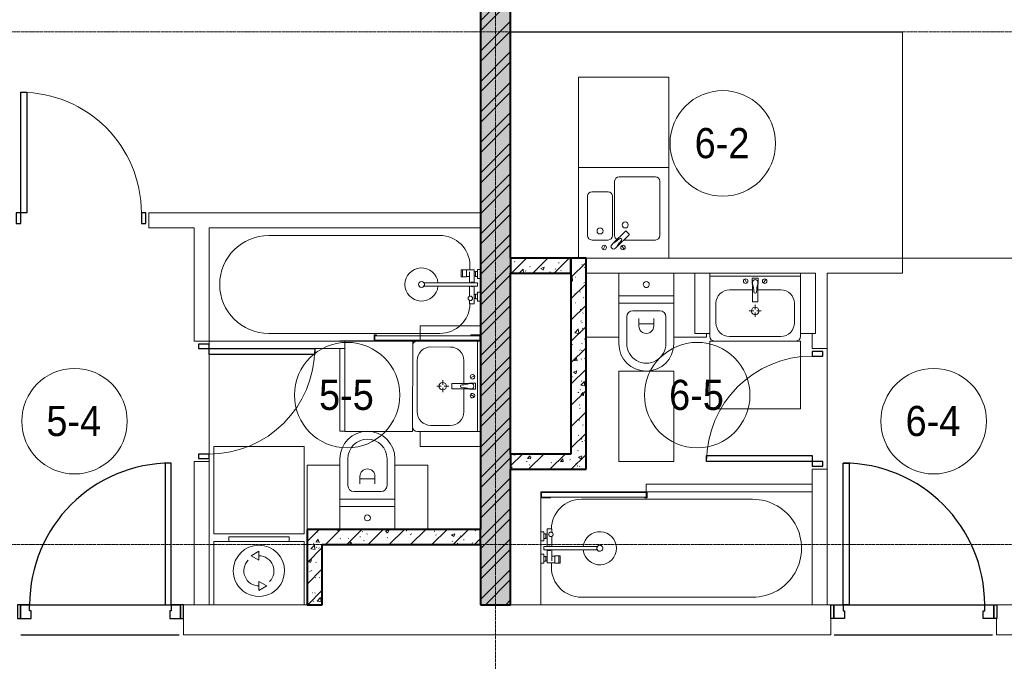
# Model space of a CAD drawing. Header units: millimetres. Extents: x 5617 to 125204, y 7718 to 237738.
# Tile 48 of 71: x 67782 to 74314, y 70025 to 74282. Entities that reach past the tile are written whole.
import ezdxf

# ---------------------------------------------------------------- set-up
doc = ezdxf.new("R2010")
doc.units = ezdxf.units.MM
doc.linetypes.add('ADSK_Линия сетки', pattern=[25, 20, -2.5, 0, -2.5])
doc.linetypes.add('Линия сетки', pattern=[25, 20, -2.5, 0, -2.5])
for name, color, linetype, lineweight in [('Двери', 7, 'Continuous', 18), ('Каркас_Импост', 7, 'Continuous', 30), ('Марки помещений', 7, 'Continuous', 20), ('Мебель', 7, 'Continuous', 18), ('Монтажный зазор', 7, 'Continuous', 30), ('Оси', 7, 'Continuous', 9), ('Панель', 7, 'Continuous', 30), ('Перекрытия', 7, 'Continuous', 18), ('Сантехнические приборы', 7, 'Continuous', 18), ('Стены', 7, 'Continuous', 18), ('Стены разрез', 7, 'Continuous', 40), ('Стены штриховка', 7, 'Continuous', 40), ('Электрооборудование', 7, 'Continuous', 18)]:
    doc.layers.add(name, color=color, linetype=linetype, lineweight=lineweight)
doc.styles.add('Arial_3', font='arial.ttf', dxfattribs={"width": 0.9, "height": 200})
pattern_1 = [(50, (0, 0), (218.62117, -19.1268), [22.86, -251.46]), (355, (0, 0), (-42.29187, 229.2684), [18.288, -201.168]), (100.451, (18.22, -1.6), (176.33107, 210.13963), [19.428, -213.708]), (46.184, (0, 60.96), (325.29495, -50.45164), [34.29, -377.19]), (96.636, (27.1, 56.76), (284.883, 296.91266), [29.142, -320.562]), (351.184, (0, 60.96), (284.8858, 296.9107), [27.432, -301.752]), (21, (30.48, 45.72), (181.93753, -122.71832), [22.86, -251.46]), (326, (30.48, 45.72), (74.16223, 221.0262), [18.288, -201.168]), (71.451, (45.64, 35.5), (256.10035, 98.30526), [19.428, -213.708]), (37.5, (0, 0), (3.70639, 101.465895), [3.353, -195.377, 3.353, -200.863, -201.93]), (37.5, (0, 0), (3.70639, 101.465895), [-402.946, 3.353, -198.577]), (7.5, (0, 0), (80.18358, 120.21653), [3.353, -113.081, 3.353, -190.805, -76.962]), (7.5, (0, 0), (80.18358, 120.21653), [-310.591, 3.353, -73.609]), (327.5, (-67.97, 0), (162.708646, -6.87497), [3.353, -72.847, 3.353, -234.391, -315.468]), (327.5, (-67.97, 0), (162.708646, -6.87497), [-313.944, 3.353, -312.115]), (317.5, (-98.45, 0), (177.75468, 30.51183), [3.353, -95.707, 3.353, -154.534, -224.028]), (317.5, (-98.45, 0), (177.75468, 30.51183), [-256.946, 3.353, -220.675])]
pattern_2 = [(45, (0, 0), (-70.71068, 70.71068), [])]

# ---------------------------------------------------------------- blocks, each defined once
blk = doc.blocks.new('A_DOR_Door - Вн_3_Одинарная_900x2100-2814948-МКСС_K3_L26__85_950_')
at = {"layer": 'Двери', "color": 254, "lineweight": 30, "true_color": 0xcccccc}
for p, q in [((-400, 50), (-400, 850)), ((-400, 850), (-360, 850)), ((-400, 50), (-400, 850)), ((-360, 850), (-360, 50)), ((-430, 50), (-430, -20)), ((-400, 50), (-430, 50)), ((-360, 50), (-400, 50)), ((-400, -20), (-400, 50)), ((430, 50), (400, 50)), ((400, 50), (400, -20)), ((430, -20), (430, 50)), ((-430, -20), (-400, -20)), ((400, -20), (430, -20))]:
    blk.add_line(p, q, dxfattribs=at)
at = {"layer": 'Двери', "color": 254, "lineweight": 9, "true_color": 0xe5e5e5}
blk.add_arc((-400, 50), 800, 360, 90, dxfattribs=at)
blk = doc.blocks.new('A_DOR_Door - Вн_3_Одинарная_800x2100-2816213-МКСС_K3_L26__85_950_')
at = {"layer": 'Двери', "color": 254, "lineweight": 30, "true_color": 0xcccccc}
for p, q in [((-350, 50), (-350, 750)), ((-350, 750), (-310, 750)), ((-350, 50), (-350, 750)), ((-310, 750), (-310, 50)), ((-380, 50), (-380, -20)), ((-350, 50), (-380, 50)), ((-310, 50), (-350, 50)), ((-350, -20), (-350, 50)), ((380, 50), (350, 50)), ((350, 50), (350, -20)), ((380, -20), (380, 50)), ((-380, -20), (-350, -20)), ((350, -20), (380, -20))]:
    blk.add_line(p, q, dxfattribs=at)
at = {"layer": 'Двери', "color": 254, "lineweight": 9, "true_color": 0xe5e5e5}
blk.add_arc((-350, 50), 700, 360, 90, dxfattribs=at)
blk = doc.blocks.new('MR_Зона обслуживания - MR_Зона обслуживания-2637406-МКСС_K3_L26__85_950_')
at = {"layer": 'Мебель', "color": 254, "lineweight": 9, "true_color": 0xcccccc}
for p, q in [((350, 0), (-550, 0)), ((-550, 0), (-550, -20)), ((150, -50), (350, -50))]:
    blk.add_line(p, q, dxfattribs=at)
blk = doc.blocks.new('MR_Зона обслуживания - MR_Зона обслуживания-2637407-МКСС_K3_L26__85_950_')
at = {"layer": 'Мебель', "color": 254, "lineweight": 9, "true_color": 0xcccccc}
for p, q in [((300, 0), (-300, 0)), ((-300, 0), (-300, -580)), ((300, -580), (300, 0)), ((-300, -580), (300, -580))]:
    blk.add_line(p, q, dxfattribs=at)
blk = doc.blocks.new('MR_Зона обслуживания - MR_Зона обслуживания-2637408-МКСС_K3_L26__85_950_')
at = {"layer": 'Мебель', "color": 254, "lineweight": 9, "true_color": 0xcccccc}
for p, q in [((300, 0), (-300, 0)), ((-300, 0), (-300, -450)), ((300, -450), (300, 0)), ((-300, -450), (300, -450))]:
    blk.add_line(p, q, dxfattribs=at)
blk = doc.blocks.new('MR_Зона обслуживания - MR_Зона обслуживания-2637409-МКСС_K3_L26__85_950_')
at = {"layer": 'Мебель', "color": 254, "lineweight": 9, "true_color": 0xcccccc}
for p, q in [((50, 0), (-50, 0)), ((-50, 0), (-50, -400)), ((50, -400), (50, 0)), ((-50, -400), (50, -400))]:
    blk.add_line(p, q, dxfattribs=at)
blk = doc.blocks.new('MR_Зона обслуживания - MR_Зона обслуживания-V13-МКСС_K3_L26__85_950_')
at = {"layer": 'Мебель', "color": 254, "lineweight": 9, "true_color": 0xcccccc}
for p, q in [((50, -400), (50, 0)), ((-50, -0.1), (-50, -400)), ((-50, -400), (50, -400))]:
    blk.add_line(p, q, dxfattribs=at)
blk = doc.blocks.new('MR_Зона обслуживания - MR_Зона обслуживания-V14-МКСС_K3_L26__85_950_')
at = {"layer": 'Мебель', "color": 254, "lineweight": 9, "true_color": 0xcccccc}
for p, q in [((182.5, 600), (-182.5, 600)), ((-182.5, 600), (-182.5, 598.5)), ((-182.5, 548.5), (-182.5, 0)), ((-182.5, 0), (-150.4, 0))]:
    blk.add_line(p, q, dxfattribs=at)
blk = doc.blocks.new('MR_Зона обслуживания - MR_Зона обслуживания-V15-МКСС_K3_L26__85_950_')
at = {"layer": 'Мебель', "color": 254, "lineweight": 9, "true_color": 0xcccccc}
for p, q in [((108.75, 425), (-108.75, 425)), ((-108.75, 425), (-108.75, 0)), ((108.75, 0), (108.75, 425)), ((-108.75, 0), (108.75, 0))]:
    blk.add_line(p, q, dxfattribs=at)
blk = doc.blocks.new('MR_Зона обслуживания - MR_Зона обслуживания-2637411-МКСС_K3_L26__85_950_')
at = {"layer": 'Мебель', "color": 254, "lineweight": 9, "true_color": 0xcccccc}
for p, q in [((182.5, 600), (-182.5, 600)), ((-182.5, 600), (-182.5, 0)), ((182.5, 0), (182.5, 600)), ((-182.5, 0), (182.5, 0))]:
    blk.add_line(p, q, dxfattribs=at)
blk = doc.blocks.new('MR_Зона обслуживания - MR_Зона обслуживания-V16-МКСС_K3_L26__85_950_')
at = {"layer": 'Мебель', "color": 254, "lineweight": 9, "true_color": 0xcccccc}
for p, q in [((108.75, 425), (-108.75, 425)), ((-108.75, 425), (-108.75, 0)), ((-108.75, 0), (108.75, 0))]:
    blk.add_line(p, q, dxfattribs=at)
blk = doc.blocks.new('MR_Зона обслуживания - MR_Зона обслуживания-V17-МКСС_K3_L26__85_950_')
at = {"layer": 'Мебель', "color": 254, "lineweight": 9, "true_color": 0xcccccc}
for p, q in [((108.8, 425), (-108.8, 425)), ((-108.8, 425), (-108.8, 400)), ((108.8, 0), (108.8, 425)), ((-31, 0), (108.8, 0))]:
    blk.add_line(p, q, dxfattribs=at)
blk = doc.blocks.new('MR_Зона обслуживания - MR_Зона обслуживания-2637421-МКСС_K3_L26__85_950_')
at = {"layer": 'Мебель', "color": 254, "lineweight": 9, "true_color": 0xcccccc}
for p, q in [((300, 450), (-300, 450)), ((-300, 450), (-300, 0)), ((300, 0), (300, 450)), ((-300, 0), (300, 0))]:
    blk.add_line(p, q, dxfattribs=at)
blk = doc.blocks.new('MR_Зона обслуживания - MR_Зона обслуживания-2637422-МКСС_K3_L26__85_950_')
at = {"layer": 'Мебель', "color": 254, "lineweight": 9, "true_color": 0xcccccc}
for p, q in [((50, 400), (-50, 400)), ((-50, 400), (-50, 0)), ((50, 0), (50, 400)), ((-50, 0), (50, 0))]:
    blk.add_line(p, q, dxfattribs=at)
blk = doc.blocks.new('MR_Зона обслуживания - MR_Зона обслуживания-2637404-МКСС_K3_L26__85_950_')
at = {"layer": 'Мебель', "color": 254, "lineweight": 9, "true_color": 0xcccccc}
for p, q in [((300, 600), (-300, 600)), ((-300, 600), (-300, 0)), ((300, 0), (300, 600)), ((-300, 0), (300, 0))]:
    blk.add_line(p, q, dxfattribs=at)
blk = doc.blocks.new('MR_Зона обслуживания - MR_Зона обслуживания-V18-МКСС_K3_L26__85_950_')
at = {"layer": 'Мебель', "color": 254, "lineweight": 9, "true_color": 0xcccccc}
for p, q in [((550, 0), (-550, 0)), ((-550, 0), (-550, -50)), ((550, -50), (550, 0)), ((-550, -50), (550, -50))]:
    blk.add_line(p, q, dxfattribs=at)
blk = doc.blocks.new('101_Дверь_Однопольная - _НЧ_Мет_900х2100_Квартира_Пр-3473496-МКСС_K3_L26__85_950_')
at = {"layer": 'Двери', "color": 7, "lineweight": 30, "true_color": 0xffffff}
for p, q in [((-527.7, 100), (522.3, 100)), ((-527.7, -100), (522.3, -100))]:
    blk.add_line(p, q, dxfattribs=at)
at = {"layer": 'Каркас_Импост', "color": 254, "true_color": 0xcccccc}
for p, q in [((-530, 100), (-470, 100)), ((-530, 10), (-530, 100)), ((-470, 100), (-470, 60)), ((470, 100), (530, 100)), ((470, 60), (470, 100)), ((530, 100), (530, 10)), ((-460, 10), (-530, 10)), ((-470, 60), (-460, 60)), ((-460, 60), (-460, 10)), ((460, 60), (470, 60)), ((460, 10), (460, 60)), ((530, 10), (460, 10))]:
    blk.add_line(p, q, dxfattribs=at)
at = {"layer": 'Монтажный зазор', "color": 254, "true_color": 0xcccccc}
for p, q in [((-550, 100), (-530, 100)), ((-550, 10), (-550, 100)), ((-530, 100), (-530, 10)), ((530, 10), (530, 100)), ((530, 100), (550, 100)), ((550, 100), (550, 10)), ((-530, 10), (-550, 10)), ((550, 10), (530, 10))]:
    blk.add_line(p, q, dxfattribs=at)
at = {"layer": 'Панель', "color": 254, "true_color": 0xcccccc}
for p, q in [((-470, 1040), (-430, 1040)), ((-470, 100), (-470, 1040)), ((-430, 1040), (-430, 100)), ((-430, 100), (-470, 100))]:
    blk.add_line(p, q, dxfattribs=at)
blk.add_arc((-470, 100), 940, 0, 90, dxfattribs=at)
blk = doc.blocks.new('101_Дверь_Однопольная - _НЧ_Мет_900х2100_Квартира_Л-3473502-МКСС_K3_L26__85_950_')
at = {"layer": 'Двери', "color": 7, "lineweight": 30, "true_color": 0xffffff}
for p, q in [((-527.7, 100), (522.3, 100)), ((-527.7, -100), (522.3, -100))]:
    blk.add_line(p, q, dxfattribs=at)
at = {"layer": 'Каркас_Импост', "color": 254, "true_color": 0xcccccc}
for p, q in [((-470, 100), (-530, 100)), ((-530, 100), (-530, 10)), ((-470, 60), (-470, 100)), ((530, 100), (470, 100)), ((470, 100), (470, 60)), ((530, 10), (530, 100)), ((-530, 10), (-460, 10)), ((-460, 60), (-470, 60)), ((-460, 10), (-460, 60)), ((470, 60), (460, 60)), ((460, 60), (460, 10)), ((460, 10), (530, 10))]:
    blk.add_line(p, q, dxfattribs=at)
at = {"layer": 'Монтажный зазор', "color": 254, "true_color": 0xcccccc}
for p, q in [((-530, 100), (-550, 100)), ((-550, 100), (-550, 10)), ((-530, 10), (-530, 100)), ((550, 100), (530, 100)), ((530, 100), (530, 10)), ((550, 10), (550, 100)), ((-550, 10), (-530, 10)), ((530, 10), (550, 10))]:
    blk.add_line(p, q, dxfattribs=at)
at = {"layer": 'Панель', "color": 254, "true_color": 0xcccccc}
for p, q in [((470, 1040), (430, 1040)), ((430, 1040), (430, 100)), ((470, 100), (470, 1040)), ((430, 100), (470, 100))]:
    blk.add_line(p, q, dxfattribs=at)
blk.add_arc((470, 100), 940, 90, 180, dxfattribs=at)
blk = doc.blocks.new('MR_Ванна - Санузел с ванной_1800x750-2507057-МКСС_K3_L26__85_950_')
at = {"layer": 'Сантехнические приборы', "color": 253, "true_color": 0xaaaaaa}
for p, q in [((900, 0), (-900, 0)), ((-900, 0), (-900, -750)), ((900, -275.2), (900, 0)), ((-505, -50), (630, -50)), ((830, -250), (830, -278.8)), ((780, -276.9), (770.9, -276.9)), ((770.9, -276.9), (770.9, -323.9)), ((770.9, -323.9), (780, -323.9)), ((807.5, -276.9), (780, -276.9)), ((780, -276.9), (780, -323.9)), ((780, -323.9), (780, -276.9)), ((780, -323.9), (807.5, -323.9)), ((807.5, -323.9), (807.5, -276.9)), ((858, -278.8), (807.5, -278.8)), ((807.5, -278.8), (807.5, -321.6)), ((807.5, -321.6), (826.3, -321.6)), ((826.3, -291.7), (826.3, -363.7)), ((858, -291.7), (858, -278.8)), ((858, -363.7), (858, -291.7)), ((866, -291.7), (858, -291.7)), ((858, -291.7), (858, -318.6)), ((858, -318.6), (866, -318.6)), ((880, -289), (866, -289)), ((866, -289), (866, -321)), ((866, -318.6), (866, -291.7)), ((866, -321), (880, -321)), ((900, -275.2), (880, -275.2)), ((880, -275.2), (880, -335)), ((880, -321), (880, -289)), ((900, -335), (900, -275.2)), ((880, -363.7), (524.9, -363.7)), ((524.9, -386.3), (880, -386.3)), ((826.3, -386.3), (826.3, -453.7)), ((858, -504.1), (858, -386.3)), ((880, -335), (900, -335)), ((880, -386.3), (880, -363.7)), ((900, -425), (900, -335)), ((858, -441.4), (858, -468.3)), ((866, -441.4), (858, -441.4)), ((866, -439), (866, -471)), ((880, -439), (866, -439)), ((866, -468.3), (866, -441.4)), ((880, -425), (880, -484.8)), ((900, -425), (880, -425)), ((880, -471), (880, -439)), ((900, -484.8), (900, -425)), ((826.3, -480.7), (826.3, -504.1)), ((826.3, -504.1), (858, -504.1)), ((858, -468.3), (866, -468.3)), ((866, -471), (880, -471)), ((880, -484.8), (900, -484.8)), ((900, -710), (900, -484.8)), ((630, -700), (-505, -700)), ((195, -710), (195, -750.1)), ((210, -710), (195, -710)), ((200, -745.1), (200, -715)), ((200, -715), (210, -715)), ((895, -715), (200, -715)), ((200, -715), (200, -745.1)), ((210, -715), (210, -710)), ((900, -710), (835, -710)), ((835, -710), (835, -715)), ((835, -715), (895, -715)), ((895, -715), (895, -745.1)), ((895, -745.1), (895, -715)), ((900, -750), (900, -710)), ((-900, -750), (195.1, -750)), ((195, -750.1), (210, -750.1)), ((210, -745.1), (200, -745.1)), ((200, -745.1), (895, -745.1)), ((210, -750.1), (210, -745.1)), ((210, -750), (885, -750)), ((895, -745.1), (885, -745.1)), ((885, -745.1), (885, -750)), ((885, -750), (900, -750))]:
    blk.add_line(p, q, dxfattribs=at)
for centre, radius, start, end in [((-505, -375), 325, 90, 270), ((630, -250), 200, 360, 90), ((508.5, -375), 110, 5.91598, 354.08402), ((508.5, -375), 20, 90, 270), ((508.5, -375), 20, 270, 90), ((508.5, -375), 20, 325.4667, 34.5333), ((843.9, -375), 15.5, 47.00933, 132.99067), ((843.9, -375), 15.5, 227.00933, 312.99067), ((832.8, -467.2), 15, 90, 270), ((832.8, -467.2), 15, 244.04828, 115.95172), ((832.8, -467.2), 15, 270, 90), ((630, -500), 200, 270, 358.81432)]:
    blk.add_arc(centre, radius, start, end, dxfattribs=at)
blk = doc.blocks.new('MR_Стиральная машина - Стиральная машина_450-2507058-МКСС_K3_L26__85_950_')
at = {"layer": 'Электрооборудование', "color": 253, "true_color": 0xaaaaaa}
for p, q in [((300, 0), (-300, 0)), ((-300, 0), (-300, -420)), ((300, -420), (300, 0)), ((0, -95), (-52, -125)), ((-52, -125), (0, -155)), ((0, -155), (0, -95)), ((0, -295), (0, -355)), ((52, -325), (0, -295)), ((0, -355), (52, -325)), ((-300, -420), (300, -420)), ((-200, -420), (-200, -450)), ((-200, -450), (200, -450)), ((200, -450), (200, -420))]:
    blk.add_line(p, q, dxfattribs=at)
for radius, start, end in [(170, 360, 180), (100, 315, 90), (100, 135, 270), (170, 180, 360)]:
    blk.add_arc((0, -225), radius, start, end, dxfattribs=at)
blk = doc.blocks.new('MR_Тумба-Умывальник с зеркалом - Тумба-умывальник_600-V66-МКСС_K3_L26__85_950_')
at = {"layer": 'Сантехнические приборы', "color": 253, "true_color": 0xaaaaaa}
for p, q in [((300, 0), (-300, 0)), ((300, -420), (300, 0)), ((-300, -15), (-300, -420)), ((-300, -20), (300, -20)), ((-69.7, -39.8), (-55.6, -66.3)), ((20, -33.1), (-20, -33.1)), ((-20, -33.1), (-20, -73.1)), ((-17, -60), (-17, -73.1)), ((17, -73.1), (17, -60)), ((20, -73.1), (20, -33.1)), ((69.7, -39.8), (55.6, -66.3)), ((-17, -110), (-170, -110)), ((-20, -73.1), (-17, -73.1)), ((-17, -73.1), (-17, -187.9)), ((17, -187.9), (17, -73.1)), ((17, -73.1), (20, -73.1)), ((170, -110), (17, -110)), ((-14, -190.9), (14, -190.9)), ((-260, -200), (-260, -330)), ((-10, -250), (-40, -250)), ((0, -210), (0, -240)), ((0, -290), (0, -260)), ((40, -250), (10, -250)), ((260, -330), (260, -200)), ((-270, -450), (270, -450)), ((-170, -420), (170, -420))]:
    blk.add_line(p, q, dxfattribs=at)
for centre, radius, start, end in [((-62.7, -53.1), 15, 360, 180), ((-62.7, -53.1), 15, 180, 360), ((0, -60), 17, 360, 180), ((62.7, -53.1), 15, 360, 180), ((62.7, -53.1), 15, 180, 360), ((-170, -200), 90, 90, 180), ((-217.6, -129.9), 208.5, 1.5946, 15.81769), ((0, -124.1), 9.19, 180, 360), ((217.6, -129.9), 208.5, 164.18231, 178.4054), ((170, -200), 90, 360, 90), ((-14, -187.9), 3, 180, 270), ((-14, -187.9), 3, 195, 255), ((14, -187.9), 3, 270, 0), ((14, -187.9), 3, 285, 345), ((0, -250), 25, 0, 180), ((0, -250), 25, 180, 0), ((-170, -330), 90, 180, 270), ((170, -330), 90, 270, 360), ((-270, -420), 30, 180, 270), ((270, -420), 30, 270, 360)]:
    blk.add_arc(centre, radius, start, end, dxfattribs=at)
blk = doc.blocks.new('MR_Унитаз напольный - Санузел с ванной-2637410-МКСС_K3_L26__85_950_')
at = {"layer": 'Сантехнические приборы', "color": 253, "true_color": 0xaaaaaa}
for p, q in [((-182.5, 0), (-182.5, 267.5)), ((-130, 267.5), (-130, 90)), ((130, 90), (130, 267.5)), ((182.5, 267.5), (182.5, 0)), ((-50, 150), (-50, 100)), ((-50, 135), (50, 135)), ((50, 100), (50, 150)), ((182.5, 0), (-182.5, 0)), ((-182.5, -50), (-182.5, 0)), ((-182.5, 0), (182.5, 0)), ((-90, 50), (90, 50)), ((182.5, 0), (182.5, -50)), ((-182.5, -50), (182.5, -50)), ((-182.5, -200), (-182.5, -50)), ((182.5, -50), (-182.5, -50)), ((182.5, -50), (182.5, -200)), ((182.5, -200), (-182.5, -200))]:
    blk.add_line(p, q, dxfattribs=at)
for centre, radius, start, end in [((0, 267.5), 182.5, 0, 180), ((0, 267.5), 130, 360, 180), ((0, 150), 50, 360, 180), ((-90, 90), 40, 180, 270), ((90, 90), 40, 270, 360), ((0, -125), 20, 360, 180), ((0, -125), 20, 180, 360)]:
    blk.add_arc(centre, radius, start, end, dxfattribs=at)
blk = doc.blocks.new('MR_Тумба-Умывальник с зеркалом - Тумба-умывальник_600-V67-МКСС_K3_L26__85_950_')
at = {"layer": 'Сантехнические приборы', "color": 253, "true_color": 0xaaaaaa}
for p, q in [((-300, 0), (-300, 420)), ((-270, 450), (270, 450)), ((-170, 420), (170, 420)), ((300, 420), (300, 0)), ((-260, 200), (-260, 330)), ((260, 330), (260, 200)), ((0, 290), (0, 260)), ((-10, 250), (-40, 250)), ((0, 210), (0, 240)), ((40, 250), (10, 250)), ((-17, 73.1), (-17, 187.9)), ((-14, 190.9), (14, 190.9)), ((17, 187.9), (17, 73.1)), ((-17, 110), (-170, 110)), ((-69.7, 39.8), (-55.6, 66.3)), ((-20, 73.1), (-17, 73.1)), ((-20, 33.1), (-20, 73.1)), ((-17, 60), (-17, 73.1)), ((170, 110), (17, 110)), ((17, 73.1), (17, 60)), ((17, 73.1), (20, 73.1)), ((20, 73.1), (20, 33.1)), ((69.7, 39.8), (55.6, 66.3)), ((-300, 20), (300, 20)), ((300, 0), (-300, 0)), ((20, 33.1), (-20, 33.1))]:
    blk.add_line(p, q, dxfattribs=at)
for centre, radius, start, end in [((-270, 420), 30, 90, 180), ((-170, 330), 90, 90, 180), ((170, 330), 90, 0, 90), ((270, 420), 30, 0, 90), ((0, 250), 25, 360, 180), ((-170, 200), 90, 180, 270), ((0, 250), 25, 180, 360), ((170, 200), 90, 270, 0), ((-14, 187.9), 3, 90, 180), ((-14, 187.9), 3, 105, 165), ((0, 124.1), 9.19, 0, 180), ((14, 187.9), 3, 0, 90), ((14, 187.9), 3, 15, 77.1594), ((-62.7, 53.1), 15, 0, 180), ((-217.6, 129.9), 208.5, 344.18231, 358.4054), ((217.6, 129.9), 208.5, 181.5946, 195.81769), ((62.7, 53.1), 15, 0, 180), ((-62.7, 53.1), 15, 180, 0), ((0, 60), 17, 180, 0), ((62.7, 53.1), 15, 180, 0)]:
    blk.add_arc(centre, radius, start, end, dxfattribs=at)
blk = doc.blocks.new('MR_Мойка - Кухонная мойка-2637402-МКСС_K3_L26__85_950_')
at = {"layer": 'Сантехнические приборы', "color": 253, "true_color": 0xaaaaaa}
for p, q in [((-300, -50), (-300, 550)), ((-300, 550), (300, 550)), ((-300, -50), (-300, 550)), ((300, 550), (300, -50)), ((-60, 100), (-60, 460)), ((-30, 490), (210, 490)), ((240, 460), (240, 100)), ((-240, 100), (-240, 360)), ((-210, 390), (-104, 390)), ((-74, 360), (-74, 100)), ((-104, 70), (-210, 70)), ((-69.8, 48.2), (11.4, 129.4)), ((35.5, 105.4), (-45.7, 24.2)), ((210, 70), (0.1, 70)), ((15.7, 129.4), (35.5, 109.6)), ((-136.7, 6.7), (-122.6, 33.3)), ((-79, 39), (-69.8, 48.2)), ((-45.7, 24.2), (-55, 14.9)), ((2.7, 6.7), (-11.4, 33.3)), ((300, -50), (-300, -50))]:
    blk.add_line(p, q, dxfattribs=at)
for centre, radius, start, end in [((-30, 460), 30, 90, 180), ((210, 460), 30, 0, 90), ((-210, 360), 30, 90, 180), ((-104, 360), 30, 0, 90), ((-157, 130), 20, 0, 180), ((10, 170), 20, 0, 180), ((10, 170), 20, 180, 0), ((-210, 100), 30, 180, 270), ((-157, 130), 20, 180, 0), ((-104, 100), 30, 270, 0), ((-171.5, 230.2), 208.5, 299.18231, 313.4054), ((-30, 100), 30, 180, 241.44894), ((136.3, -77.5), 208.5, 136.5946, 150.81769), ((-21.7, 72.3), 9.19, 315, 135), ((13.5, 127.3), 3, 45, 135), ((13.5, 127.3), 3, 45, 135), ((33.3, 107.5), 3, 315, 45), ((33.3, 107.5), 3, 315, 45), ((210, 100), 30, 270, 0), ((-129.7, 20), 15, 0, 180), ((-129.7, 20), 15, 180, 0), ((-67, 26.9), 17, 135, 315), ((-4.3, 20), 15, 0, 180), ((-4.3, 20), 15, 180, 0)]:
    blk.add_arc(centre, radius, start, end, dxfattribs=at)
blk = doc.blocks.new('135_SLK_K3_AR_rvt-1-МКСС_K3_L26__85_950_')
at = {"layer": 'Стены разрез', "lineweight": 9, "true_color": 0xcccccc}
h = blk.add_hatch(dxfattribs=at)
h.set_pattern_fill('FP_1', color=254, style=0, pattern_type=2)
h.set_pattern_definition(pattern_1)
h.paths.add_polyline_path([(108050, 70400), (108050, 77000), (107850, 77000), (107850, 70400)])
h = blk.add_hatch(dxfattribs=at)
h.set_pattern_fill('FP_3', color=254, style=0, pattern_type=2)
h.set_pattern_definition([(45, (0, 0), (-101.02788, 101.02788), []), (45, (67.35, 0), (-101.02788, 101.02788), [])])
h.paths.add_polyline_path([(108050, 70400), (108050, 77000), (107850, 77000), (107850, 70400)])
h = blk.add_hatch(dxfattribs=at)
h.set_pattern_fill('FP_1', color=254, style=0, pattern_type=2)
h.set_pattern_definition(pattern_1)
h.paths.add_polyline_path([(108050, 72600), (108450, 72600), (108450, 72700), (108050, 72700)])
h = blk.add_hatch(dxfattribs=at)
h.set_pattern_fill('FP_2', color=254, style=0, pattern_type=2)
h.set_pattern_definition(pattern_2)
h.paths.add_polyline_path([(108050, 72600), (108450, 72600), (108450, 72700), (108050, 72700)])
h = blk.add_hatch(dxfattribs=at)
h.set_pattern_fill('FP_1', color=254, style=0, pattern_type=2)
h.set_pattern_definition(pattern_1)
h.paths.add_polyline_path([(108450, 71300), (108550, 71300), (108550, 72700), (108450, 72700), (108450, 71400)])
h = blk.add_hatch(dxfattribs=at)
h.set_pattern_fill('FP_2', color=254, style=0, pattern_type=2)
h.set_pattern_definition(pattern_2)
h.paths.add_polyline_path([(108450, 71300), (108550, 71300), (108550, 72700), (108450, 72700), (108450, 71400)])
h = blk.add_hatch(dxfattribs=at)
h.set_pattern_fill('FP_1', color=254, style=0, pattern_type=2)
h.set_pattern_definition(pattern_1)
h.paths.add_polyline_path([(108450, 71300), (108450, 71400), (108050, 71400), (108050, 71300), (108060.6, 71300)])
h = blk.add_hatch(dxfattribs=at)
h.set_pattern_fill('FP_2', color=254, style=0, pattern_type=2)
h.set_pattern_definition(pattern_2)
h.paths.add_polyline_path([(108450, 71300), (108450, 71400), (108050, 71400), (108050, 71300), (108060.6, 71300)])
h = blk.add_hatch(dxfattribs=at)
h.set_pattern_fill('FP_1', color=254, style=0, pattern_type=2)
h.set_pattern_definition(pattern_1)
h.paths.add_polyline_path([(107850, 70800), (107850, 70900), (106700, 70900), (106700, 70800), (107604.3, 70800)])
h = blk.add_hatch(dxfattribs=at)
h.set_pattern_fill('FP_2', color=254, style=0, pattern_type=2)
h.set_pattern_definition(pattern_2)
h.paths.add_polyline_path([(107850, 70800), (107850, 70900), (106700, 70900), (106700, 70800), (107604.3, 70800)])
h = blk.add_hatch(dxfattribs=at)
h.set_pattern_fill('FP_1', color=254, style=0, pattern_type=2)
h.set_pattern_definition(pattern_1)
h.paths.add_polyline_path([(106800, 70400), (106800, 70800), (106700, 70800), (106700, 70400)])
h = blk.add_hatch(dxfattribs=at)
h.set_pattern_fill('FP_2', color=254, style=0, pattern_type=2)
h.set_pattern_definition(pattern_2)
h.paths.add_polyline_path([(106800, 70400), (106800, 70800), (106700, 70800), (106700, 70400)])
at = {"layer": 'Перекрытия', "color": 254, "true_color": 0xcccccc}
for p, q in [((106050, 71400), (106050, 72060)), ((106050, 72060), (106050, 71400)), ((110150, 72100), (110150, 71300)), ((110150, 71300), (110150, 72100)), ((106050, 71350), (106050, 71370)), ((106050, 71370), (106050, 71350)), ((104858.8, 70400), (105758.8, 70400)), ((105758.8, 70400), (104858.8, 70400)), ((105879.3, 70400), (105950, 70400)), ((105879.3, 70200), (105879.3, 70400)), ((106050, 70400), (106700, 70400)), ((108050, 70400), (110050, 70400)), ((110150, 70400), (110175, 70400)), ((110174.3, 70400), (110174.3, 70200)), ((110295, 70400), (111195, 70400)), ((111195, 70400), (110295, 70400)), ((111275, 70400), (111550, 70400)), ((111274.3, 70200), (111274.3, 70310)), ((110174.3, 70200), (105879.3, 70200)), ((111750, 70200), (111274.3, 70200))]:
    blk.add_line(p, q, dxfattribs=at)
at = {"layer": 'Стены', "color": 254, "true_color": 0xcccccc}
for p, q in [((108050, 74200.4), (110650.4, 74200.4)), ((110649.6, 74199.6), (108050, 74199.6)), ((110649.6, 72699.6), (110649.6, 74199.6)), ((110650.4, 74199.6), (110650.4, 74200.4)), ((110650.4, 74199.6), (110650.4, 72700.4)), ((105650, 73000), (105950, 73000)), ((105650, 73000), (105650, 72900)), ((106050, 73000), (105950, 73000)), ((106050, 73000), (107850, 73000)), ((105950, 72900), (105650, 72900)), ((105950, 72150), (105950, 72900)), ((106050, 72900), (106050, 72150)), ((107850, 72900), (106050, 72900)), ((108550, 72700), (110050, 72700)), ((110150, 72700), (110050, 72700)), ((110150, 72700), (110649.6, 72700)), ((110649.6, 72700), (110649.6, 72699.6)), ((110649.6, 72699.6), (110650.4, 72699.6)), ((110650.4, 72699.6), (110649.6, 72699.6)), ((110650.4, 72700.4), (111550, 72700.4)), ((110650.4, 72600), (110650.4, 72699.6)), ((111550, 72699.6), (110650.4, 72699.6)), ((109132.5, 72600), (108767.5, 72600)), ((109972.3, 72600), (109372.3, 72600)), ((110150, 72600), (110150, 72100)), ((110650.4, 72600), (110150, 72600)), ((110050, 72100), (110050, 72200)), ((105950, 72150), (106050, 72150)), ((110050, 72100), (110150, 72100)), ((105950, 70400), (105950, 71350)), ((106050, 71350), (105950, 71350)), ((106050, 71350), (106050, 70400)), ((110050, 71200), (110050, 71300)), ((110150, 71300), (110050, 71300)), ((110150, 71300), (110150, 70400)), ((110050, 70400), (110050, 71150)), ((106050, 70400), (105950, 70400)), ((110150, 70400), (110050, 70400))]:
    blk.add_line(p, q, dxfattribs=at)
at = {"layer": 'Стены разрез', "color": 254, "true_color": 0xcccccc}
for p, q in [((107850, 77000), (107850, 70900)), ((108050, 72700), (108050, 77000)), ((108450, 72700), (108050, 72700)), ((108550, 72700), (108450, 72700)), ((108550, 71300), (108550, 72700)), ((108050, 71400), (108050, 72600)), ((108050, 72600), (108450, 72600)), ((108450, 72600), (108450, 71400)), ((108450, 71400), (108050, 71400)), ((108050, 70400), (108050, 71300)), ((108050, 71300), (108450, 71300)), ((108450, 71300), (108550, 71300)), ((107850, 70900), (106700, 70900)), ((106700, 70900), (106700, 70800)), ((106700, 70800), (106700, 70400)), ((106800, 70800), (107850, 70800)), ((106800, 70400), (106800, 70800)), ((107850, 70800), (107850, 70400)), ((106700, 70400), (106800, 70400)), ((107850, 70400), (108050, 70400))]:
    blk.add_line(p, q, dxfattribs=at)
at = {"layer": 'Стены штриховка', "color": 254, "true_color": 0xcccccc}
for p, q in [((108050, 72700), (108050, 72600)), ((108450, 72700), (108450, 72600)), ((108450, 72600), (108450, 72700)), ((108050, 71400), (108050, 71300)), ((107850, 70800), (107850, 70900))]:
    blk.add_line(p, q, dxfattribs=at)
at = {"layer": 'Двери', "color": 254, "lineweight": 18, "true_color": 0xe5e5e5}
for name, p in [('A_DOR_Door - Вн_3_Одинарная_900x2100-2814948-МКСС_K3_L26__85_950_', (105200, 72950)), ('101_Дверь_Однопольная - _НЧ_Мет_900х2100_Квартира_Л-3473502-МКСС_K3_L26__85_950_', (105328.8, 70300)), ('101_Дверь_Однопольная - _НЧ_Мет_900х2100_Квартира_Пр-3473496-МКСС_K3_L26__85_950_', (110725, 70300))]:
    blk.add_blockref(name, p, dxfattribs=at)
for p, rotation in [((106000, 71750), 270), ((110100, 71700), 90.00000000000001)]:
    blk.add_blockref('A_DOR_Door - Вн_3_Одинарная_800x2100-2816213-МКСС_K3_L26__85_950_', p, dxfattribs=dict(at, rotation=rotation))
at = {"layer": 'Мебель', "color": 254, "lineweight": 18, "true_color": 0xe5e5e5}
for name, p in [('MR_Зона обслуживания - MR_Зона обслуживания-2637404-МКСС_K3_L26__85_950_', (108800, 73300)), ('MR_Зона обслуживания - MR_Зона обслуживания-2637406-МКСС_K3_L26__85_950_', (106600, 72150)), ('MR_Зона обслуживания - MR_Зона обслуживания-V14-МКСС_K3_L26__85_950_', (107100, 71551.5)), ('MR_Зона обслуживания - MR_Зона обслуживания-V15-МКСС_K3_L26__85_950_', (106808.7, 70901.5)), ('MR_Зона обслуживания - MR_Зона обслуживания-V15-МКСС_K3_L26__85_950_', (107391.2, 70901.5))]:
    blk.add_blockref(name, p, dxfattribs=at)
for name, p, rotation in [('MR_Зона обслуживания - MR_Зона обслуживания-V16-МКСС_K3_L26__85_950_', (108658.7, 72600), 180), ('MR_Зона обслуживания - MR_Зона обслуживания-V17-МКСС_K3_L26__85_950_', (109241.2, 72600), 180), ('MR_Зона обслуживания - MR_Зона обслуживания-2637422-МКСС_K3_L26__85_950_', (109322.3, 72600), 180), ('MR_Зона обслуживания - MR_Зона обслуживания-2637422-МКСС_K3_L26__85_950_', (110022.3, 72600), 180), ('MR_Зона обслуживания - MR_Зона обслуживания-V13-МКСС_K3_L26__85_950_', (107850, 72200), 269.9576189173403), ('MR_Зона обслуживания - MR_Зона обслуживания-2637408-МКСС_K3_L26__85_950_', (107399.8, 71850.3), 269.9576189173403), ('MR_Зона обслуживания - MR_Зона обслуживания-2637421-МКСС_K3_L26__85_950_', (109672.3, 72150), 180), ('MR_Зона обслуживания - MR_Зона обслуживания-2637411-МКСС_K3_L26__85_950_', (108950, 71950), 180), ('MR_Зона обслуживания - MR_Зона обслуживания-2637409-МКСС_K3_L26__85_950_', (107849.5, 71500), 269.9576189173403), ('MR_Зона обслуживания - MR_Зона обслуживания-2637407-МКСС_K3_L26__85_950_', (106380, 70870), 180), ('MR_Зона обслуживания - MR_Зона обслуживания-V18-МКСС_K3_L26__85_950_', (109500, 71150), 180.0000012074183)]:
    blk.add_blockref(name, p, dxfattribs=dict(at, rotation=rotation))
at = {"layer": 'Сантехнические приборы', "color": 253, "lineweight": 18, "true_color": 0xaaaaaa}
for name, p in [('MR_Мойка - Кухонная мойка-2637402-МКСС_K3_L26__85_950_', (108800, 72750)), ('MR_Ванна - Санузел с ванной_1800x750-2507057-МКСС_K3_L26__85_950_', (106950, 72900)), ('MR_Унитаз напольный - Санузел с ванной-2637410-МКСС_K3_L26__85_950_', (107100, 71101.5))]:
    blk.add_blockref(name, p, dxfattribs=at)
for name, p, rotation in [('MR_Унитаз напольный - Санузел с ванной-2637410-МКСС_K3_L26__85_950_', (108950, 72400), 180), ('MR_Тумба-Умывальник с зеркалом - Тумба-умывальник_600-V67-МКСС_K3_L26__85_950_', (109672.3, 72600), 180), ('MR_Тумба-Умывальник с зеркалом - Тумба-умывальник_600-V66-МКСС_K3_L26__85_950_', (107849.8, 71850), 269.9576189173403), ('MR_Ванна - Санузел с ванной_1800x750-2507057-МКСС_K3_L26__85_950_', (109150, 70400), 180.0000012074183)]:
    blk.add_blockref(name, p, dxfattribs=dict(at, rotation=rotation))
at = {"layer": 'Электрооборудование', "color": 253, "lineweight": 18, "true_color": 0xaaaaaa, "rotation": 180}
blk.add_blockref('MR_Стиральная машина - Стиральная машина_450-2507058-МКСС_K3_L26__85_950_', (106380, 70400), dxfattribs=at)
blk = doc.blocks.new('050_Марка_Помещение - Номер-620969-МКСС_K3_L26__85_950_')
at = {"layer": 'Марки помещений'}
blk.add_circle((0, 0), 3.5, dxfattribs=at)

msp = doc.modelspace()

# ---------------------------------------------------------------- linework, layer by layer
at = {"layer": 'Оси', "linetype": 'Линия сетки'}
msp.add_line((70939.2, 55989.9), (70939.2, 77400), dxfattribs=at)
at = {"layer": 'Оси', "linetype": 'ADSK_Линия сетки'}
for p, q in [((87439.2, 74200), (26968.8, 74200)), ((87439.2, 70800), (26968.8, 70800))]:
    msp.add_line(p, q, dxfattribs=at)

# ---------------------------------------------------------------- block references
at = {"lineweight": 5}
msp.add_blockref('135_SLK_K3_AR_rvt-1-МКСС_K3_L26__85_950_', (-37010.8, 0), dxfattribs=at)
at = {"layer": 'Марки помещений', "xscale": 99.99999999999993, "yscale": 99.99999999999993, "zscale": 99.99999999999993}
for p in [(72446.5, 73461), (69954.5, 71791), (72277, 71791), (68145.6, 71617.8), (73845.6, 71617.8)]:
    msp.add_blockref('050_Марка_Помещение - Номер-620969-МКСС_K3_L26__85_950_', p, dxfattribs=at)

# ---------------------------------------------------------------- texts
at = {"layer": 'Марки помещений', "lineweight": 9, "char_height": 200, "width": 447.342, "attachment_point": 1, "style": 'Arial_3'}
for s, insert in [('6-2', (72260, 73562.8)), ('5-5', (69768, 71892.7)), ('6-5', (72090.5, 71892.7)), ('6-4', (73659.1, 71719.5)), ('5-4', (67959.1, 71719.5))]:
    msp.add_mtext(s, dxfattribs=dict(at, insert=insert))

doc.saveas('drawing.dxf')
